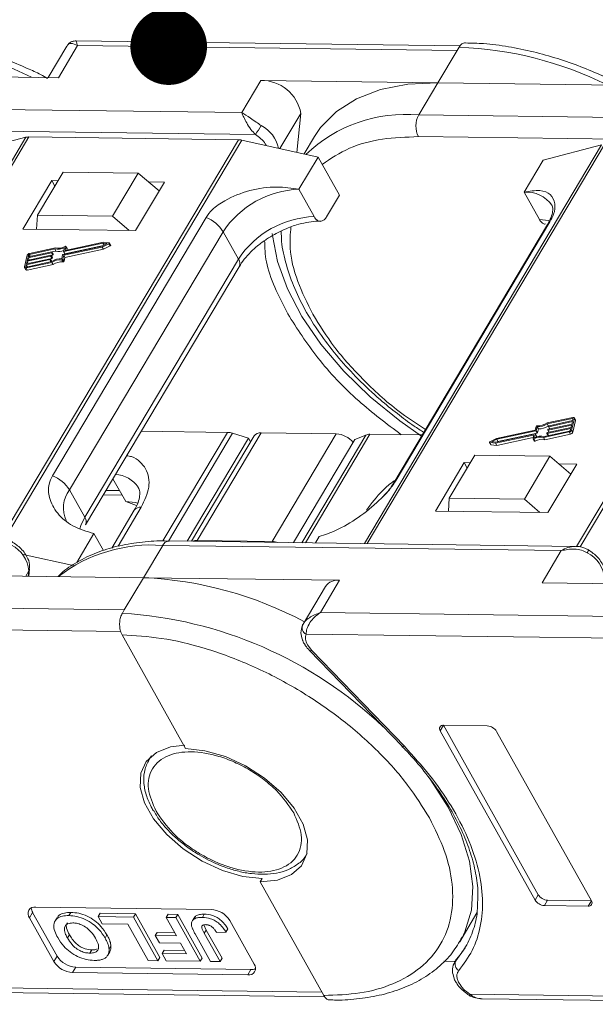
# Model space of a CAD drawing. Header units: millimetres. Extents: x 3144 to 4067, y -174 to 478.
# Tile 37 of 39: x 3863 to 3901, y 282 to 346. Entities that reach past the tile are written whole.
import ezdxf

# ---------------------------------------------------------------- set-up
doc = ezdxf.new("R2010")
doc.units = ezdxf.units.MM
doc.styles.get("Standard").update_dxf_attribs({"font": '仿宋_GB2312.ttf', "width": 0.8})
doc.dimstyles.new('ISO-25.1', dxfattribs={"dimtxt": 6, "dimasz": 5, "dimexe": 3.5, "dimexo": 0.625, "dimgap": 1.5, "dimtad": 1, "dimtoh": 1, "dimdsep": 46, "dimtxsty": 'Standard', "dimcen": 2.5, "dimadec": 0, "dimazin": 0, "dimtfac": 1, "dimtmove": 0, "dimatfit": 3, "dimfxl": 0, "dimarcsym": 0})

msp = doc.modelspace()

# ---------------------------------------------------------------- linework, layer by layer
at = {"color": 7, "linetype": 'Continuous', "lineweight": 15}
for p, q in [((3866.254, 344.113), (3865.037, 342.067)), ((3865.713, 342.058), (3866.966, 344.163)), ((3891.907, 344.126), (3866.852, 344.457)), ((3866.966, 344.163), (3891.722, 343.836)), ((3891.722, 343.836), (3890.469, 341.731)), ((3891.847, 344.047), (3891.722, 343.836)), ((3852.915, 342.226), (3865.713, 342.058)), ((3878.921, 341.884), (3877.668, 339.779)), ((3890.469, 341.731), (3878.921, 341.884)), ((3889.216, 339.626), (3890.469, 341.731)), ((3890.469, 341.731), (3903.267, 341.562)), ((3877.668, 339.779), (3851.662, 340.122)), ((3880.167, 337.434), (3881.532, 339.727)), ((3881.532, 339.727), (3881.271, 337.189)), ((3915.223, 339.283), (3889.216, 339.626)), ((3878.562, 338.353), (3851.643, 338.708)), ((3863.589, 338.172), (3848.117, 312.177)), ((3848.303, 312.174), (3863.79, 338.194)), ((3859.789, 337.186), (3863.589, 338.172)), ((3877.45, 338.014), (3861.96, 311.989)), ((3862.192, 311.965), (3877.679, 337.986)), ((3863.79, 338.194), (3877.45, 338.014)), ((3877.679, 337.986), (3882.648, 336.884)), ((3882.412, 338.213), (3881.74, 337.085)), ((3885.858, 311.679), (3901.344, 337.699)), ((3916.117, 337.857), (3889.198, 338.212)), ((3901.144, 337.676), (3885.672, 311.682)), ((3897.343, 336.69), (3901.144, 337.676)), ((3915.005, 337.518), (3899.515, 311.494)), ((3899.746, 311.47), (3915.233, 337.49)), ((3882.648, 336.884), (3881.395, 334.779)), ((3882.648, 336.884), (3884.044, 334.391)), ((3896.09, 334.586), (3897.343, 336.69)), ((3866.018, 335.902), (3864.348, 333.095)), ((3870.916, 335.837), (3866.018, 335.902)), ((3869.246, 333.031), (3870.916, 335.837)), ((3870.916, 335.837), (3872.28, 334.672)), ((3865.276, 335.346), (3863.397, 332.189)), ((3865.684, 335.34), (3865.276, 335.346)), ((3865.276, 335.346), (3865.475, 334.99)), ((3870.744, 332.092), (3872.623, 335.249)), ((3872.623, 335.249), (3871.589, 335.263)), ((3882.392, 332.998), (3881.395, 334.779)), ((3896.09, 334.586), (3897.088, 332.804)), ((3883.209, 332.987), (3884.044, 334.391)), ((3864.348, 333.095), (3864.292, 332.177)), ((3869.246, 333.031), (3864.348, 333.095)), ((3875.341, 332.945), (3865.319, 316.106)), ((3870.338, 332.097), (3869.246, 333.031)), ((3887.751, 315.81), (3897.773, 332.649)), ((3863.397, 332.189), (3870.744, 332.092)), ((3866.437, 315.178), (3876.459, 332.016)), ((3877.456, 330.235), (3876.459, 332.016)), ((3897.621, 332.487), (3887.599, 315.649)), ((3868.646, 331.333), (3866.159, 330.799)), ((3869.022, 331.292), (3868.646, 331.333)), ((3869.119, 331.139), (3869.04, 331.282)), ((3865.257, 330.635), (3863.72, 330.305)), ((3863.736, 330.368), (3865.273, 330.698)), ((3865.471, 330.891), (3863.816, 330.536)), ((3865.513, 330.96), (3863.831, 330.599)), ((3865.337, 330.493), (3865.257, 330.635)), ((3865.29, 330.687), (3865.282, 330.655)), ((3865.362, 330.513), (3865.282, 330.655)), ((3865.369, 330.552), (3865.289, 330.694)), ((3865.29, 330.693), (3865.551, 330.749)), ((3865.37, 330.545), (3865.29, 330.687)), ((3865.551, 330.749), (3865.471, 330.891)), ((3866.013, 330.527), (3868.568, 331.076)), ((3866.042, 330.728), (3866.1, 330.973)), ((3866.042, 330.722), (3866.122, 330.579)), ((3868.614, 331.266), (3866.059, 330.717)), ((3866.139, 330.575), (3866.059, 330.717)), ((3866.062, 330.477), (3868.57, 331.017)), ((3866.139, 330.575), (3868.642, 331.113)), ((3866.141, 330.335), (3868.65, 330.874)), ((3866.197, 331.039), (3866.142, 330.81)), ((3866.148, 330.799), (3866.142, 330.81)), ((3866.275, 330.911), (3866.195, 331.053)), ((3866.197, 331.039), (3866.276, 330.897)), ((3866.258, 330.82), (3866.276, 330.897)), ((3868.568, 331.076), (3868.89, 331.236)), ((3868.57, 331.017), (3869.008, 331.233)), ((3868.65, 330.874), (3868.57, 331.017)), ((3868.89, 331.236), (3868.614, 331.266)), ((3868.687, 331.135), (3868.614, 331.266)), ((3868.65, 330.874), (3869.088, 331.091)), ((3869.008, 331.233), (3869.088, 331.091)), ((3863.681, 330.477), (3863.499, 329.716)), ((3863.603, 329.649), (3865.285, 330.01)), ((3865.151, 330.192), (3863.614, 329.861)), ((3863.618, 329.712), (3865.274, 330.068)), ((3863.629, 329.925), (3865.166, 330.255)), ((3863.667, 330.083), (3863.629, 329.925)), ((3865.204, 330.413), (3863.667, 330.083)), ((3863.742, 329.949), (3863.667, 330.083)), ((3863.682, 330.146), (3865.219, 330.477)), ((3863.72, 330.305), (3863.682, 330.146)), ((3863.795, 330.171), (3863.72, 330.305)), ((3863.766, 330.495), (3863.736, 330.368)), ((3863.826, 330.387), (3863.766, 330.495)), ((3863.816, 330.536), (3863.891, 330.401)), ((3865.226, 330.057), (3865.151, 330.192)), ((3865.184, 330.244), (3865.176, 330.212)), ((3865.256, 330.069), (3865.176, 330.212)), ((3865.263, 330.108), (3865.183, 330.251)), ((3865.184, 330.249), (3865.284, 330.271)), ((3865.263, 330.101), (3865.184, 330.244)), ((3865.284, 330.271), (3865.204, 330.413)), ((3865.237, 330.465), (3865.229, 330.434)), ((3865.309, 330.291), (3865.229, 330.434)), ((3865.316, 330.33), (3865.236, 330.472)), ((3865.237, 330.471), (3865.337, 330.493)), ((3865.317, 330.323), (3865.237, 330.465)), ((3865.256, 330.069), (3865.263, 330.101)), ((3865.365, 329.867), (3865.285, 330.01)), ((3865.309, 330.291), (3865.317, 330.323)), ((3865.362, 330.513), (3865.37, 330.545)), ((3865.93, 330.262), (3865.988, 330.507)), ((3865.935, 330.191), (3866.015, 330.048)), ((3866.003, 330.232), (3866.062, 330.477)), ((3866.083, 330.09), (3866.003, 330.232)), ((3866.141, 330.335), (3866.062, 330.477)), ((3866.083, 330.09), (3866.141, 330.335)), ((3877.456, 330.235), (3867.434, 313.396)), ((3863.503, 329.675), (3863.583, 329.532)), ((3863.614, 329.861), (3863.584, 329.734)), ((3863.584, 329.734), (3863.596, 329.712)), ((3863.683, 329.506), (3863.603, 329.649)), ((3863.689, 329.727), (3863.614, 329.861)), ((3863.683, 329.506), (3865.365, 329.867)), ((3867.477, 312.896), (3877.499, 329.734)), ((3899.27, 319.907), (3897.588, 319.546)), ((3899.255, 319.844), (3897.599, 319.488)), ((3899.192, 319.079), (3899.374, 319.84)), ((3899.283, 319.794), (3899.255, 319.844)), ((3899.259, 319.695), (3899.289, 319.821)), ((3899.45, 319.739), (3899.37, 319.881)), ((3899.374, 319.84), (3899.454, 319.697)), ((3896.811, 319.078), (3894.303, 318.539)), ((3896.87, 319.323), (3896.811, 319.078)), ((3896.943, 319.294), (3896.885, 319.049)), ((3897.023, 319.151), (3896.943, 319.294)), ((3896.964, 318.907), (3897.023, 319.151)), ((3897.679, 319.346), (3897.599, 319.488)), ((3899.137, 319.188), (3897.6, 318.857)), ((3897.616, 318.921), (3899.153, 319.251)), ((3897.636, 319.09), (3897.644, 319.122)), ((3897.637, 319.083), (3897.716, 318.942)), ((3899.191, 319.409), (3897.654, 319.079)), ((3897.729, 318.945), (3897.654, 319.079)), ((3897.669, 319.142), (3899.206, 319.473)), ((3897.679, 319.346), (3897.7, 319.35)), ((3897.689, 319.312), (3897.697, 319.344)), ((3897.69, 319.305), (3897.769, 319.164)), ((3899.244, 319.631), (3897.707, 319.301)), ((3897.782, 319.167), (3897.707, 319.301)), ((3897.722, 319.364), (3899.259, 319.695)), ((3899.107, 319.061), (3899.137, 319.188)), ((3899.153, 319.251), (3899.191, 319.409)), ((3899.272, 318.937), (3899.192, 319.079)), ((3899.206, 319.473), (3899.244, 319.631)), ((3899.272, 318.937), (3899.454, 319.697)), ((3871.112, 319.002), (3876.742, 318.928)), ((3876.742, 318.928), (3872.529, 311.85)), ((3872.886, 311.837), (3877.074, 318.873)), ((3878.119, 318.556), (3874.118, 311.834)), ((3878.48, 318.698), (3874.392, 311.83)), ((3874.764, 311.883), (3878.94, 318.899)), ((3878.119, 318.556), (3877.074, 318.873)), ((3878.253, 318.317), (3878.119, 318.556)), ((3878.94, 318.899), (3883.839, 318.834)), ((3883.839, 318.834), (3879.663, 311.818)), ((3881.058, 311.742), (3885.059, 318.465)), ((3885.762, 318.758), (3881.582, 311.736)), ((3881.827, 311.732), (3886.037, 318.805)), ((3885.762, 318.758), (3885.059, 318.465)), ((3886.037, 318.805), (3889.451, 318.76)), ((3894.303, 318.539), (3893.865, 318.322)), ((3894.305, 318.48), (3893.983, 318.32)), ((3894.227, 318.222), (3896.714, 318.757)), ((3894.259, 318.289), (3896.814, 318.839)), ((3896.86, 319.029), (3894.305, 318.48)), ((3894.385, 318.337), (3894.305, 318.48)), ((3894.307, 318.08), (3896.695, 318.593)), ((3894.385, 318.337), (3896.939, 318.886)), ((3896.676, 318.516), (3896.731, 318.746)), ((3896.678, 318.503), (3896.758, 318.36)), ((3896.728, 318.732), (3896.714, 318.757)), ((3896.81, 318.358), (3896.73, 318.501)), ((3896.831, 318.827), (3896.773, 318.582)), ((3896.91, 318.692), (3896.831, 318.834)), ((3896.911, 318.685), (3896.831, 318.827)), ((3896.939, 318.886), (3896.86, 319.029)), ((3896.964, 318.907), (3896.885, 319.049)), ((3896.899, 318.633), (3896.911, 318.685)), ((3897.36, 318.595), (3899.042, 318.957)), ((3897.44, 318.453), (3897.36, 318.595)), ((3897.402, 318.664), (3899.057, 319.02)), ((3897.44, 318.453), (3899.122, 318.814)), ((3897.583, 318.869), (3897.591, 318.9)), ((3897.584, 318.862), (3897.663, 318.721)), ((3897.675, 318.723), (3897.6, 318.857)), ((3899.042, 318.957), (3899.122, 318.814)), ((3893.833, 318.274), (3893.913, 318.131)), ((3893.851, 318.264), (3894.227, 318.222)), ((3893.931, 318.122), (3893.851, 318.264)), ((3893.931, 318.122), (3894.307, 318.08)), ((3893.983, 318.32), (3894.259, 318.289)), ((3894.307, 318.08), (3894.227, 318.222)), ((3894.311, 318.301), (3894.385, 318.337)), ((3892.882, 317.445), (3891.212, 314.639)), ((3897.781, 317.381), (3892.882, 317.445)), ((3896.11, 314.574), (3897.781, 317.381)), ((3897.781, 317.381), (3899.144, 316.215)), ((3892.182, 316.96), (3890.303, 313.802)), ((3892.59, 316.954), (3892.182, 316.96)), ((3892.182, 316.96), (3892.381, 316.604)), ((3897.65, 313.706), (3899.529, 316.863)), ((3899.529, 316.863), (3898.369, 316.878)), ((3869.27, 315.908), (3870.103, 314.419)), ((3866.437, 315.178), (3867.434, 313.396)), ((3868.641, 314.852), (3869.87, 314.836)), ((3868.814, 315.143), (3869.705, 315.131)), ((3891.161, 313.791), (3891.212, 314.639)), ((3891.212, 314.639), (3896.11, 314.574)), ((3869.606, 311.511), (3871.119, 314.052)), ((3870.103, 314.419), (3870.811, 314.165)), ((3897.118, 313.713), (3896.11, 314.574)), ((3870.658, 313.851), (3869.193, 311.39)), ((3890.303, 313.802), (3897.65, 313.706)), ((3866.915, 310.451), (3868.032, 312.328)), ((3868.032, 312.328), (3868.652, 311.221)), ((3882.483, 311.724), (3882.727, 312.134)), ((3871.26, 309.457), (3872.513, 311.562)), ((3872.513, 311.562), (3898.519, 311.219)), ((3899.457, 311.5), (3872.925, 311.85)), ((3879.663, 311.818), (3874.764, 311.883)), ((3863.407, 310.971), (3866.779, 310.223)), ((3898.519, 311.219), (3897.267, 309.115)), ((3859.712, 309.61), (3871.26, 309.457)), ((3863.576, 309.559), (3863.784, 309.909)), ((3863.784, 309.909), (3863.748, 309.557)), ((3863.779, 309.556), (3863.828, 310.041)), ((3871.26, 309.457), (3870.007, 307.353)), ((3884.058, 309.289), (3871.26, 309.457)), ((3883.137, 308.887), (3881.675, 306.43)), ((3882.805, 307.184), (3884.058, 309.289)), ((3897.267, 309.115), (3908.815, 308.962)), ((3870.007, 307.353), (3845.251, 307.679)), ((3870.007, 307.353), (3869.882, 307.142)), ((3907.562, 306.857), (3882.805, 307.184)), ((3844.319, 306.277), (3869.777, 305.941)), ((3881.695, 306.462), (3881.598, 306.214)), ((3869.863, 305.728), (3874.012, 298.318)), ((3881.874, 305.782), (3907.331, 305.446)), ((3882.236, 304.71), (3881.961, 305.073)), ((3882.085, 304.714), (3888.13, 298.463)), ((3888.281, 298.46), (3882.236, 304.71)), ((3890.623, 299.478), (3890.832, 299.829)), ((3893.689, 299.791), (3890.832, 299.829)), ((3890.832, 299.829), (3897.015, 288.786)), ((3890.623, 299.478), (3896.806, 288.435)), ((3900.48, 288.386), (3894.297, 299.43)), ((3888.119, 298.459), (3888.259, 298.318)), ((3871.739, 297.797), (3871.623, 297.602)), ((3871.623, 297.602), (3871.663, 297.667)), ((3871.663, 297.667), (3871.789, 297.84)), ((3881.935, 291.465), (3881.886, 291.386)), ((3879.003, 289.836), (3878.878, 289.626)), ((3878.878, 289.626), (3883.026, 282.216)), ((3896.806, 288.435), (3897.015, 288.786)), ((3897.413, 288.073), (3897.622, 288.424)), ((3897.622, 288.424), (3900.48, 288.386)), ((3900.271, 288.035), (3900.48, 288.386)), ((3863.823, 287.278), (3864.031, 287.629)), ((3864.031, 287.629), (3865.627, 284.779)), ((3875.67, 287.829), (3864.24, 287.98)), ((3866.518, 287.633), (3866.393, 287.422)), ((3897.413, 288.073), (3900.271, 288.035)), ((3863.823, 287.278), (3865.418, 284.428)), ((3865.623, 287.283), (3865.498, 287.072)), ((3868.302, 287.361), (3868.427, 287.571)), ((3868.302, 287.361), (3868.568, 286.886)), ((3870.605, 287.33), (3868.302, 287.361)), ((3868.427, 287.571), (3870.73, 287.541)), ((3870.73, 287.541), (3870.605, 287.33)), ((3872.2, 284.48), (3870.605, 287.33)), ((3870.73, 287.541), (3872.326, 284.691)), ((3872.74, 287.302), (3872.865, 287.513)), ((3872.74, 287.302), (3873.415, 286.096)), ((3873.368, 287.294), (3872.74, 287.302)), ((3872.865, 287.513), (3873.493, 287.504)), ((3873.493, 287.504), (3873.368, 287.294)), ((3874.963, 284.444), (3873.368, 287.294)), ((3873.493, 287.504), (3875.089, 284.654)), ((3874.608, 287.339), (3874.483, 287.129)), ((3875.227, 287.518), (3875.102, 287.307)), ((3878.481, 284.256), (3876.885, 287.106)), ((3891.9, 285.723), (3893.016, 287.598)), ((3868.568, 286.886), (3870.243, 286.864)), ((3870.243, 286.864), (3871.572, 284.489)), ((3875.203, 286.82), (3875.354, 286.482)), ((3875.229, 286.271), (3875.354, 286.482)), ((3875.354, 286.482), (3876.387, 284.637)), ((3876.035, 286.316), (3876.643, 286.344)), ((3876.643, 286.344), (3876.768, 286.555)), ((3866.425, 286.174), (3866.3, 285.963)), ((3868.755, 285.957), (3868.881, 286.168)), ((3872.033, 286.115), (3872.159, 286.325)), ((3872.033, 286.115), (3872.299, 285.64)), ((3873.415, 286.096), (3872.033, 286.115)), ((3872.159, 286.325), (3873.295, 286.31)), ((3874.628, 286.232), (3875.633, 284.435)), ((3876.261, 284.427), (3875.229, 286.271)), ((3892.044, 285.98), (3891.9, 285.723)), ((3867.765, 284.974), (3867.89, 285.185)), ((3868.931, 284.844), (3869.056, 285.055)), ((3869.14, 285.445), (3869.015, 285.235)), ((3872.299, 285.64), (3873.681, 285.621)), ((3872.479, 284.948), (3872.604, 285.159)), ((3872.604, 285.159), (3873.95, 285.141)), ((3873.681, 285.621), (3874.07, 284.927)), ((3892.246, 285.327), (3891.63, 284.472)), ((3865.418, 284.428), (3865.627, 284.779)), ((3871.572, 284.489), (3872.2, 284.48)), ((3872.2, 284.48), (3872.326, 284.691)), ((3872.479, 284.948), (3872.745, 284.473)), ((3874.07, 284.927), (3872.479, 284.948)), ((3872.745, 284.473), (3874.963, 284.444)), ((3874.963, 284.444), (3875.089, 284.654)), ((3875.633, 284.435), (3876.261, 284.427)), ((3876.387, 284.637), (3876.261, 284.427)), ((3890.863, 284.446), (3891.597, 284.436)), ((3891.7, 284.61), (3891.562, 284.377)), ((3891.562, 284.377), (3891.63, 284.472)), ((3891.63, 284.472), (3891.758, 284.687)), ((3866.633, 283.705), (3866.842, 284.056)), ((3866.842, 284.056), (3878.272, 283.905)), ((3878.063, 283.554), (3878.272, 283.905)), ((3866.633, 283.705), (3878.063, 283.554)), ((3882.907, 282.43), (3855.003, 282.798)), ((3855.795, 282.494), (3883.091, 282.134)), ((3892.497, 282.232), (3892.497, 282.232)), ((3920.461, 281.935), (3892.557, 282.302)), ((3893.349, 281.999), (3920.646, 281.639))]:
    msp.add_line(p, q, dxfattribs=at)
at = {"color": 7, "linetype": 'Continuous', "lineweight": 15, "flags": 128}
for points in [[(3890.469, 341.731), (3888.507, 341.631), (3886.727, 341.279), (3885.165, 340.683), (3883.853, 339.854), (3882.818, 338.809), (3882.412, 338.213)], [(3897.756, 332.728), (3897.693, 332.742), (3897.088, 332.804)], [(3897.773, 332.649), (3897.685, 332.573), (3897.621, 332.487)], [(3869.022, 331.292), (3869.031, 331.289), (3869.038, 331.284), (3869.041, 331.277), (3869.041, 331.268), (3869.037, 331.258), (3869.03, 331.249), (3869.02, 331.24), (3869.008, 331.233)], [(3889.401, 318.676), (3887.98, 319.676), (3886.055, 321.245), (3884.327, 322.925), (3882.831, 324.682), (3881.596, 326.481), (3880.647, 328.287), (3880.002, 330.063), (3879.675, 331.774), (3879.664, 331.892)], [(3865.273, 330.698), (3865.277, 330.699), (3865.28, 330.699), (3865.284, 330.698), (3865.286, 330.697), (3865.288, 330.695), (3865.29, 330.693), (3865.29, 330.69), (3865.29, 330.687)], [(3866.059, 330.717), (3866.055, 330.717), (3866.051, 330.717), (3866.048, 330.717), (3866.045, 330.719), (3866.043, 330.72), (3866.042, 330.723), (3866.041, 330.725), (3866.042, 330.728)], [(3866.142, 330.81), (3866.141, 330.807), (3866.142, 330.804), (3866.143, 330.802), (3866.145, 330.8), (3866.148, 330.799), (3866.151, 330.798), (3866.155, 330.798), (3866.159, 330.799)], [(3866.143, 331.055), (3866.153, 331.06), (3866.164, 331.062), (3866.174, 331.063), (3866.183, 331.062), (3866.19, 331.059), (3866.195, 331.053), (3866.197, 331.047), (3866.197, 331.039)], [(3866.276, 330.897), (3866.277, 330.904), (3866.275, 330.911)], [(3869.088, 331.091), (3869.1, 331.098), (3869.109, 331.107), (3869.117, 331.116), (3869.121, 331.126), (3869.121, 331.134), (3869.119, 331.139)], [(3865.166, 330.255), (3865.17, 330.255), (3865.174, 330.255), (3865.177, 330.255), (3865.18, 330.253), (3865.182, 330.252), (3865.183, 330.249), (3865.184, 330.247), (3865.184, 330.244)], [(3865.219, 330.477), (3865.223, 330.477), (3865.227, 330.477), (3865.23, 330.477), (3865.233, 330.475), (3865.235, 330.473), (3865.237, 330.471), (3865.237, 330.468), (3865.237, 330.465)], [(3865.253, 330.063), (3865.255, 330.066), (3865.256, 330.069)], [(3863.603, 329.649), (3863.579, 329.645), (3863.556, 329.645), (3863.536, 329.649), (3863.52, 329.657), (3863.508, 329.668), (3863.5, 329.682), (3863.497, 329.698), (3863.499, 329.716)], [(3863.584, 329.734), (3863.583, 329.728), (3863.584, 329.723), (3863.586, 329.718), (3863.591, 329.715), (3863.596, 329.712), (3863.603, 329.711), (3863.61, 329.711), (3863.618, 329.712)], [(3899.289, 319.821), (3899.29, 319.827), (3899.289, 319.833), (3899.286, 319.837), (3899.282, 319.841), (3899.277, 319.844), (3899.27, 319.845), (3899.263, 319.845), (3899.255, 319.844)], [(3899.27, 319.907), (3899.294, 319.911), (3899.317, 319.91), (3899.337, 319.906), (3899.353, 319.899), (3899.365, 319.888), (3899.373, 319.874), (3899.376, 319.858), (3899.374, 319.84)], [(3897.654, 319.079), (3897.65, 319.079), (3897.646, 319.079), (3897.642, 319.079), (3897.64, 319.081), (3897.638, 319.082), (3897.636, 319.085), (3897.636, 319.087), (3897.636, 319.09)], [(3897.707, 319.301), (3897.703, 319.3), (3897.699, 319.3), (3897.696, 319.301), (3897.693, 319.302), (3897.691, 319.304), (3897.69, 319.306), (3897.689, 319.309), (3897.689, 319.312)], [(3896.73, 318.501), (3896.72, 318.496), (3896.709, 318.493), (3896.699, 318.493), (3896.69, 318.494), (3896.683, 318.497), (3896.678, 318.502), (3896.676, 318.509), (3896.676, 318.516)], [(3896.731, 318.746), (3896.732, 318.749), (3896.731, 318.751), (3896.73, 318.754), (3896.728, 318.756), (3896.725, 318.757), (3896.722, 318.758), (3896.718, 318.758), (3896.714, 318.757)], [(3896.814, 318.839), (3896.818, 318.839), (3896.822, 318.839), (3896.825, 318.838), (3896.828, 318.837), (3896.83, 318.835), (3896.831, 318.833), (3896.832, 318.83), (3896.831, 318.827)], [(3897.6, 318.857), (3897.596, 318.857), (3897.593, 318.857), (3897.589, 318.857), (3897.586, 318.859), (3897.584, 318.861), (3897.583, 318.863), (3897.583, 318.866), (3897.583, 318.869)], [(3893.851, 318.264), (3893.841, 318.267), (3893.835, 318.272), (3893.832, 318.279), (3893.832, 318.288), (3893.836, 318.297), (3893.843, 318.307), (3893.853, 318.315), (3893.865, 318.322)], [(3896.758, 318.36), (3896.758, 318.36), (3896.763, 318.355), (3896.77, 318.351), (3896.778, 318.35), (3896.789, 318.351), (3896.799, 318.354), (3896.81, 318.358)], [(3870.89, 314.312), (3870.708, 314.356), (3870.103, 314.419)], [(3867.434, 313.396), (3867.171, 312.848), (3867.106, 312.642)], [(3900.211, 311.079), (3900.248, 311.143), (3900.278, 311.196), (3900.298, 311.235), (3900.309, 311.259), (3900.309, 311.267), (3900.308, 311.267)], [(3863.828, 310.041), (3863.816, 309.981), (3863.784, 309.909)], [(3882.085, 304.714), (3882.095, 304.705), (3882.131, 304.693), (3882.178, 304.695), (3882.236, 304.71)], [(3879.003, 289.836), (3877.741, 289.978), (3876.41, 290.365), (3875.089, 290.973), (3873.854, 291.768), (3872.776, 292.703), (3871.92, 293.724), (3871.333, 294.772), (3871.051, 295.785), (3871.089, 296.706), (3871.446, 297.479), (3872.101, 298.061), (3873.016, 298.418), (3873.968, 298.528)], [(3874.012, 298.318), (3875.274, 298.176), (3876.605, 297.79), (3877.926, 297.182), (3879.161, 296.387), (3880.238, 295.452), (3881.095, 294.431), (3881.682, 293.383), (3881.964, 292.369), (3881.925, 291.449), (3881.568, 290.675), (3880.914, 290.093), (3879.999, 289.736), (3878.878, 289.626)], [(3888.13, 298.463), (3888.14, 298.455), (3888.176, 298.443), (3888.223, 298.444), (3888.281, 298.46)], [(3889.835, 296.5), (3890.011, 296.262), (3891.149, 294.485), (3891.997, 292.713), (3892.537, 290.98), (3892.758, 289.323), (3892.655, 287.774), (3892.231, 286.366), (3892.044, 285.98)]]:
    msp.add_lwpolyline(points, dxfattribs=at)
at = {"color": 7, "linetype": 'Continuous', "lineweight": 15}
for centre, radius, start, end in [((3853.353, 320.64), 23.921, 63.68222, 87.74889), ((3890.908, 320.144), 23.921, 63.68222, 87.74889), ((3878.941, 339.249), 2.635, 10.46334, 90.43159), ((3888.349, 330.297), 9.369, 84.68884, 133.81237), ((3890.571, 338.901), 1.537, 151.84726, 206.63631), ((3871.457, 343.391), 8.711, 324.66196, 329.24799), ((3877.909, 336.981), 2.212, 12.3939, 62.13915), ((3863.773, 337.432), 0.762, 88.71486, 103.94659), ((3877.428, 336.882), 1.132, 77.19266, 88.88778), ((3881.594, 328.635), 6.148, 91.85146, 146.63211), ((3896.261, 332.581), 2.012, 34.97651, 94.86365), ((3874.507, 330.802), 2.299, 31.86296, 68.72336), ((3882.591, 326.853), 6.148, 91.85146, 146.63211), ((3865.252, 330.668), 0.0332, 280.13345, 338.28269), ((3865.674, 331.787), 0.918, 257.21693, 297.64361), ((3865.715, 331.76), 0.825, 255.81963, 301.24295), ((3865.75, 331.59), 0.864, 256.65483, 290.57082), ((3863.866, 330.403), 0.199, 100.13345, 158.28269), ((3863.828, 330.47), 0.0664, 100.13345, 158.28269), ((3865.145, 330.224), 0.0332, 280.13345, 338.28269), ((3865.198, 330.446), 0.0332, 280.13345, 338.28269), ((3865.254, 330.104), 0.00928, 343.83362, 27.82236), ((3865.912, 329.117), 1.145, 89.11156, 123.86502), ((3865.278, 330.303), 0.0332, 280.13345, 338.28269), ((3865.856, 329.216), 0.978, 85.32254, 125.72777), ((3865.308, 330.325), 0.00928, 343.83362, 27.82236), ((3865.331, 330.525), 0.0332, 280.13345, 338.28269), ((3865.935, 329.074), 0.978, 85.32254, 125.72777), ((3865.361, 330.547), 0.00928, 343.83362, 27.82236), ((3865.941, 330.257), 0.0666, 265.08198, 338.22439), ((3866.019, 330.494), 0.0332, 100.13345, 158.28269), ((3866.021, 330.115), 0.0666, 265.08198, 338.22439), ((3866.133, 330.588), 0.0147, 219.38216, 291.31431), ((3877.071, 329.95), 0.48, 333.29814, 36.49761), ((3863.651, 329.588), 0.0882, 219.38216, 291.31431), ((3899.4, 319.713), 0.0557, 343.83362, 27.82236), ((3896.932, 319.299), 0.0666, 85.08198, 158.22439), ((3897.017, 320.339), 0.978, 265.32254, 305.72777), ((3896.961, 320.439), 1.145, 269.11156, 303.86502), ((3897.041, 320.297), 1.145, 269.11156, 303.86502), ((3897.675, 319.11), 0.0332, 100.13345, 158.28269), ((3897.728, 319.332), 0.0332, 100.13345, 158.28269), ((3899.007, 319.153), 0.199, 280.13345, 338.28269), ((3876.712, 317.719), 1.21, 72.60466, 88.58202), ((3878.885, 318.399), 0.503, 83.62421, 143.5489), ((3883.747, 317.288), 1.549, 39.39998, 86.5962), ((3886.014, 318.114), 0.692, 88.08646, 111.31749), ((3897.158, 317.796), 0.825, 75.81963, 121.24295), ((3897.199, 317.769), 0.918, 77.21693, 117.64361), ((3897.238, 317.653), 0.825, 75.81963, 121.24295), ((3896.854, 319.061), 0.0332, 280.13345, 338.28269), ((3896.902, 318.687), 0.00928, 343.83362, 27.82236), ((3896.934, 318.919), 0.0332, 280.13345, 338.28269), ((3897.621, 318.888), 0.0332, 100.13345, 158.28269), ((3899.045, 319.086), 0.0664, 280.13345, 338.28269), ((3899.087, 319.01), 0.199, 280.13345, 338.28269), ((3893.931, 318.143), 0.0209, 212.10887, 269.29606), ((3864.484, 313.964), 2.299, 31.86296, 68.72336), ((3869.351, 314.279), 1.903, 34.29758, 87.55752), ((3888.046, 315.382), 0.521, 124.53354, 150.01461), ((3868.01, 313.99), 1.971, 142.93475, 204.26513), ((3871.063, 313.552), 0.503, 83.62421, 143.5489), ((3867.018, 313.108), 0.506, 336.16518, 34.75455), ((3861.73, 309.733), 2.062, 4.91796, 63.30134), ((3871.781, 301.609), 9.98, 85.79631, 127.46323), ((3872.968, 311.349), 0.503, 94.93467, 154.85936), ((3874.734, 311.24), 0.644, 87.24327, 113.70942), ((3879.624, 310.551), 1.268, 71.90738, 88.22848), ((3899.285, 309.237), 2.062, 4.91796, 63.30134), ((3870.184, 284.902), 24.579, 61.88911, 87.49099), ((3883.93, 308.326), 0.971, 82.44401, 144.7291), ((3868.195, 280.009), 27.185, 46.54173, 86.44117), ((3882.049, 306.19), 0.444, 155.44234, 246.7351), ((3890.794, 299.614), 0.218, 80.0385, 218.45582), ((3893.644, 299.024), 0.768, 31.84726, 86.63631), ((3897.459, 288.84), 0.768, 211.84726, 266.63631), ((3897.667, 289.191), 0.768, 211.84726, 266.63631), ((3900.309, 288.25), 0.218, 260.0385, 38.45582), ((3864.165, 287.55), 0.437, 80.0385, 218.45582), ((3864.576, 287.961), 0.637, 183.53369, 211.34635), ((3875.58, 286.295), 1.537, 31.84726, 86.63631), ((3866.723, 285.239), 1.537, 211.84726, 266.63631), ((3866.932, 285.59), 1.537, 211.84726, 266.63631), ((3892.079, 284.269), 0.492, 155.65034, 240.17569), ((3878.139, 283.985), 0.437, 260.0385, 38.45582), ((3878.304, 284.542), 0.637, 267.14035, 294.94614), ((3892.372, 282.399), 0.209, 306.81124, 332.44808)]:
    msp.add_arc(centre, radius, start, end, dxfattribs=at)
for points, knots in [([(3865.005, 342.014), (3864.855, 342.097), (3864.422, 342.336), (3863.494, 342.755), (3862.221, 343.293), (3860.7, 343.821), (3859.12, 344.264), (3857.502, 344.592), (3856.014, 344.79), (3855.105, 344.807), (3854.712, 344.815)], [0, 0, 0, 0, 0.0445325, 0.1283306, 0.2667352, 0.4092126, 0.5608048, 0.7175824, 0.8780612, 1, 1, 1, 1]), ([(3866.966, 344.163), (3866.806, 344.225), (3866.559, 344.322), (3866.339, 344.243), (3866.259, 344.113), (3866.223, 344.054)], [0, 0, 0, 0, 0.498413, 0.772928, 1, 1, 1, 1]), ([(3866.85, 344.457), (3866.777, 344.452), (3866.653, 344.443), (3866.445, 344.344), (3866.35, 344.234), (3866.299, 344.174)], [0, 0, 0, 0, 0.389383, 0.666862, 1, 1, 1, 1]), ([(3866.851, 344.45), (3866.851, 344.452), (3866.85, 344.479), (3866.877, 344.386), (3866.936, 344.237), (3866.966, 344.163)], [0, 0, 0, 0, 0.044563, 0.521846, 1, 1, 1, 1]), ([(3892.266, 344.322), (3892.22, 344.323), (3892.109, 344.324), (3891.962, 344.215), (3891.88, 344.094), (3891.847, 344.047)], [0, 0, 0, 0, 0.29921, 0.721934, 1, 1, 1, 1]), ([(3902.56, 341.518), (3902.409, 341.602), (3901.977, 341.841), (3901.049, 342.26), (3899.776, 342.797), (3898.255, 343.326), (3896.675, 343.769), (3895.056, 344.097), (3893.569, 344.295), (3892.659, 344.312), (3892.266, 344.32)], [0, 0, 0, 0, 0.044532, 0.128331, 0.266735, 0.409213, 0.560805, 0.717582, 0.878061, 1, 1, 1, 1]), ([(3877.668, 339.779), (3877.852, 339.672), (3878.137, 339.507), (3878.587, 339.176), (3878.832, 339.012), (3878.943, 338.937)], [0, 0, 0, 0, 0.498413, 0.772928, 1, 1, 1, 1]), ([(3878.562, 338.353), (3878.46, 338.462), (3878.243, 338.693), (3877.989, 339.104), (3877.79, 339.49), (3877.709, 339.682), (3877.668, 339.779)], [0, 0, 0, 0, 0.2343503, 0.4981953, 0.748869, 1, 1, 1, 1]), ([(3879.26, 337.635), (3879.243, 337.672), (3879.174, 337.823), (3878.935, 338.083), (3878.685, 338.264), (3878.562, 338.353)], [0, 0, 0, 0, 0.142722, 0.582056, 1, 1, 1, 1]), ([(3889.198, 338.212), (3888.399, 338.184), (3886.754, 338.125), (3884.589, 337.528), (3883.48, 336.782), (3882.917, 336.404)], [0, 0, 0, 0, 0.3171537, 0.6533048, 1, 1, 1, 1]), ([(3881.395, 334.779), (3880.925, 334.85), (3879.899, 335.005), (3878.18, 334.761), (3876.734, 334.188), (3875.775, 333.534), (3875.468, 333.117), (3875.341, 332.945)], [0, 0, 0, 0, 0.219162, 0.4791659, 0.7354888, 0.890617, 1, 1, 1, 1]), ([(3897.773, 332.649), (3897.862, 332.822), (3898.093, 333.272), (3898.142, 333.927), (3897.863, 334.486), (3897.17, 334.775), (3896.454, 334.649), (3896.09, 334.586)], [0, 0, 0, 0, 0.109672, 0.284648, 0.519248, 0.75632, 1, 1, 1, 1]), ([(3897.904, 333.733), (3897.911, 333.724), (3897.946, 333.679), (3897.969, 333.573), (3897.955, 333.272), (3897.848, 332.893), (3897.678, 332.603), (3897.609, 332.483)], [0, 0, 0, 0, 0.067894, 0.345531, 0.591839, 0.832441, 1, 1, 1, 1]), ([(3879.8, 331.838), (3880.139, 332.01), (3880.613, 332.25), (3881.321, 332.488), (3881.893, 332.627), (3882.424, 332.702), (3882.695, 332.693), (3882.787, 332.689)], [0, 0, 0, 0, 0.329174, 0.461516, 0.675703, 0.889596, 1, 1, 1, 1]), ([(3883.209, 332.987), (3883.157, 332.916), (3883.055, 332.774), (3882.861, 332.687), (3882.665, 332.709), (3882.503, 332.825), (3882.424, 332.949), (3882.392, 332.998)], [0, 0, 0, 0, 0.214694, 0.429388, 0.644082, 0.858775, 1, 1, 1, 1]), ([(3897.088, 332.804), (3897.137, 332.734), (3897.236, 332.592), (3897.382, 332.504), (3897.464, 332.515), (3897.482, 332.518)], [0, 0, 0, 0, 0.4389656, 0.8779311, 1, 1, 1, 1]), ([(3880.247, 332.046), (3880.251, 331.825), (3880.263, 331.113), (3880.554, 329.857), (3881.094, 328.308), (3881.867, 326.76), (3882.835, 325.243), (3883.968, 323.785), (3885.255, 322.387), (3886.549, 321.178), (3887.788, 320.169), (3888.737, 319.446), (3889.337, 319.066), (3889.552, 318.93)], [0, 0, 0, 0, 0.050224, 0.1621866, 0.2737079, 0.3844021, 0.493824, 0.6013649, 0.7053809, 0.8118659, 0.8889404, 0.9601856, 1, 1, 1, 1]), ([(3880.879, 332.333), (3880.841, 331.879), (3880.748, 330.768), (3881.226, 328.822), (3881.955, 327.349), (3882.309, 326.634)], [0, 0, 0, 0, 0.262022, 0.641741, 1, 1, 1, 1]), ([(3877.515, 329.736), (3877.612, 329.895), (3877.809, 330.214), (3878.237, 330.679), (3878.727, 331.122), (3879.243, 331.509), (3879.628, 331.736), (3879.8, 331.838)], [0, 0, 0, 0, 0.2142216, 0.4301579, 0.6113, 0.8252845, 1, 1, 1, 1]), ([(3880.676, 326.656), (3880.08, 327.819), (3879.226, 329.487), (3879.178, 330.979), (3879.163, 331.431)], [0, 0, 0, 0, 0.697381, 1, 1, 1, 1]), ([(3888.077, 318.778), (3887.125, 319.495), (3885.082, 321.036), (3882.522, 323.749), (3881.286, 325.695), (3880.676, 326.656)], [0, 0, 0, 0, 0.3058402, 0.6572193, 1, 1, 1, 1]), ([(3882.309, 326.634), (3882.753, 325.916), (3883.669, 324.436), (3885.654, 322.246), (3887.677, 320.41), (3889.135, 319.459), (3889.662, 319.115)], [0, 0, 0, 0, 0.263846, 0.543497, 0.834774, 1, 1, 1, 1]), ([(3871.119, 314.052), (3871.327, 314.494), (3871.647, 315.175), (3871.624, 315.997), (3871.434, 316.569), (3871.039, 317.019), (3870.635, 317.338), (3870.273, 317.393), (3870.164, 317.41)], [0, 0, 0, 0, 0.2932818, 0.4511605, 0.6123897, 0.7736188, 0.9314975, 1, 1, 1, 1]), ([(3865.319, 316.106), (3865.235, 315.924), (3865.018, 315.45), (3865.091, 314.575), (3865.594, 313.617), (3866.6, 312.768), (3867.551, 312.476), (3868.032, 312.328)], [0, 0, 0, 0, 0.109672, 0.284648, 0.519248, 0.75632, 1, 1, 1, 1]), ([(3870.91, 315.34), (3870.938, 315.297), (3871.012, 315.185), (3871.038, 314.913), (3870.959, 314.489), (3870.83, 314.121), (3870.675, 313.896), (3870.643, 313.849)], [0, 0, 0, 0, 0.169767, 0.442992, 0.691877, 0.935537, 1, 1, 1, 1]), ([(3882.727, 312.134), (3883.091, 312.254), (3883.885, 312.514), (3885.277, 313.342), (3886.493, 314.324), (3887.334, 315.19), (3887.629, 315.629), (3887.751, 315.81)], [0, 0, 0, 0, 0.219162, 0.4791659, 0.7354888, 0.890617, 1, 1, 1, 1]), ([(3887.701, 315.82), (3887.675, 315.803), (3887.365, 315.607), (3886.628, 314.966), (3886.135, 314.295), (3885.814, 313.858)], [0, 0, 0, 0, 0.03162, 0.370494, 1, 1, 1, 1]), ([(3887.586, 315.645), (3887.563, 315.6), (3887.445, 315.379), (3887.194, 315.055), (3886.93, 314.795), (3886.86, 314.726)], [0, 0, 0, 0, 0.156523, 0.775539, 1, 1, 1, 1]), ([(3863.805, 310.046), (3863.817, 310.09), (3863.871, 310.301), (3863.753, 310.649), (3863.541, 311.039), (3863.21, 311.44), (3862.878, 311.67), (3862.67, 311.814)], [0, 0, 0, 0, 0.068968, 0.327334, 0.506759, 0.690615, 1, 1, 1, 1]), ([(3872.932, 311.836), (3872.798, 311.842), (3872.126, 311.872), (3870.984, 311.773), (3869.528, 311.529), (3868.173, 311.109), (3866.95, 310.507), (3866.114, 309.975), (3865.756, 309.595), (3865.696, 309.531)], [0, 0, 0, 0, 0.044645, 0.223861, 0.404957, 0.587908, 0.773111, 0.961531, 1, 1, 1, 1]), ([(3898.519, 311.219), (3898.662, 311.297), (3898.948, 311.452), (3899.259, 311.484), (3899.414, 311.5)], [0, 0, 0, 0, 0.500456, 1, 1, 1, 1]), ([(3900.31, 311.265), (3900.14, 311.347), (3899.868, 311.478), (3899.57, 311.494), (3899.458, 311.5)], [0, 0, 0, 0, 0.623477, 1, 1, 1, 1]), ([(3900.211, 311.079), (3900.092, 311.14), (3899.83, 311.274), (3899.236, 311.364), (3898.8, 311.276), (3898.519, 311.219)], [0, 0, 0, 0, 0.227063, 0.501587, 1, 1, 1, 1]), ([(3901.36, 309.55), (3901.371, 309.595), (3901.426, 309.806), (3901.307, 310.154), (3901.096, 310.544), (3900.765, 310.944), (3900.433, 311.175), (3900.225, 311.319)], [0, 0, 0, 0, 0.068968, 0.327334, 0.506759, 0.690615, 1, 1, 1, 1]), ([(3869.882, 307.142), (3869.839, 307.055), (3869.754, 306.882), (3869.698, 306.549), (3869.705, 306.209), (3869.767, 305.925), (3869.836, 305.784), (3869.863, 305.728)], [0, 0, 0, 0, 0.214694, 0.429388, 0.644082, 0.858775, 1, 1, 1, 1]), ([(3881.645, 306.374), (3881.69, 306.447), (3881.787, 306.607), (3882.151, 306.927), (3882.549, 307.083), (3882.805, 307.184)], [0, 0, 0, 0, 0.227063, 0.501587, 1, 1, 1, 1]), ([(3882.805, 307.184), (3882.673, 307.09), (3882.408, 306.902), (3882.102, 306.523), (3881.9, 306.118), (3881.882, 305.889), (3881.874, 305.782)], [0, 0, 0, 0, 0.251131, 0.501805, 0.765641, 1, 1, 1, 1]), ([(3881.633, 306.344), (3881.581, 306.187), (3881.48, 305.882), (3881.584, 305.565), (3881.635, 305.412)], [0, 0, 0, 0, 0.516064, 1, 1, 1, 1]), ([(3869.863, 305.728), (3870.706, 305.679), (3872.443, 305.578), (3875.319, 304.891), (3878.341, 303.775), (3881.351, 302.217), (3884.155, 300.314), (3886.577, 298.191), (3888.553, 295.99), (3889.47, 294.512), (3889.915, 293.794)], [0, 0, 0, 0, 0.116516, 0.2400113, 0.3686408, 0.5, 0.6313592, 0.7599887, 0.883484, 1, 1, 1, 1]), ([(3881.635, 305.412), (3881.639, 305.393), (3881.662, 305.274), (3881.739, 305.165), (3881.804, 305.074)], [0, 0, 0, 0, 0.163984, 1, 1, 1, 1]), ([(3881.804, 305.074), (3881.814, 305.054), (3881.883, 304.926), (3881.994, 304.812), (3882.087, 304.715)], [0, 0, 0, 0, 0.153528, 1, 1, 1, 1]), ([(3872.08, 294.242), (3871.864, 294.734), (3871.532, 295.491), (3871.581, 296.396), (3871.809, 297.015), (3872.244, 297.515), (3873.024, 297.975), (3874.323, 298.196), (3875.892, 297.937), (3877.202, 297.45), (3878.206, 296.931), (3879.137, 296.297), (3880.208, 295.377), (3880.724, 294.617), (3881.06, 294.123)], [0, 0, 0, 0, 0.119728, 0.18418, 0.25, 0.31582, 0.380272, 0.5, 0.619728, 0.68418, 0.75, 0.81582, 0.880272, 1, 1, 1, 1]), ([(3888.259, 298.318), (3888.327, 298.25), (3888.804, 297.774), (3889.584, 296.842), (3890.576, 295.53), (3891.419, 294.184), (3892.107, 292.831), (3892.626, 291.488), (3892.959, 290.173), (3893.113, 289.014), (3893.068, 288.335), (3893.049, 288.05)], [0, 0, 0, 0, 0.020187, 0.141378, 0.265187, 0.390713, 0.517451, 0.645243, 0.774285, 0.905255, 1, 1, 1, 1]), ([(3891.834, 283.841), (3892.148, 284.265), (3892.788, 285.129), (3893.3, 286.713), (3893.445, 288.498), (3893.165, 290.452), (3892.473, 292.499), (3891.392, 294.56), (3890.007, 296.57), (3888.849, 297.838), (3888.281, 298.46)], [0, 0, 0, 0, 0.11979, 0.243937, 0.371168, 0.5, 0.628832, 0.756063, 0.88021, 1, 1, 1, 1]), ([(3871.681, 297.67), (3871.559, 297.448), (3871.306, 296.987), (3871.252, 296.16), (3871.391, 295.326), (3871.645, 294.778), (3871.764, 294.522)], [0, 0, 0, 0, 0.247399, 0.513174, 0.771653, 1, 1, 1, 1]), ([(3871.764, 294.522), (3871.771, 294.505), (3871.811, 294.404), (3871.886, 294.305), (3871.948, 294.222)], [0, 0, 0, 0, 0.164732, 1, 1, 1, 1]), ([(3871.948, 294.222), (3872.083, 293.998), (3872.36, 293.539), (3872.91, 292.926), (3873.512, 292.358), (3874.157, 291.843), (3874.65, 291.532), (3874.899, 291.375)], [0, 0, 0, 0, 0.208868, 0.428909, 0.601569, 0.798491, 1, 1, 1, 1]), ([(3881.06, 294.123), (3881.276, 293.631), (3881.608, 292.874), (3881.559, 291.969), (3881.331, 291.35), (3880.897, 290.85), (3880.116, 290.391), (3878.817, 290.169), (3877.249, 290.428), (3875.938, 290.916), (3874.934, 291.434), (3874.003, 292.069), (3872.933, 292.989), (3872.416, 293.748), (3872.08, 294.242)], [0, 0, 0, 0, 0.119728, 0.18418, 0.25, 0.31582, 0.380272, 0.5, 0.619728, 0.68418, 0.75, 0.81582, 0.880272, 1, 1, 1, 1]), ([(3889.915, 293.794), (3890.273, 293.078), (3891.01, 291.602), (3891.487, 289.421), (3891.424, 287.33), (3890.724, 285.474), (3889.426, 283.973), (3887.619, 282.921), (3885.475, 282.3), (3883.826, 282.243), (3883.026, 282.216)], [0, 0, 0, 0, 0.116516, 0.240011, 0.368641, 0.5, 0.631359, 0.759989, 0.883484, 1, 1, 1, 1]), ([(3874.899, 291.375), (3875.308, 291.152), (3875.88, 290.84), (3876.752, 290.509), (3877.484, 290.292), (3878.326, 290.14), (3879.159, 290.095), (3879.958, 290.174), (3880.703, 290.387), (3881.34, 290.77), (3881.75, 291.112), (3881.86, 291.36), (3881.869, 291.379)], [0, 0, 0, 0, 0.15333, 0.21491, 0.3157, 0.417944, 0.525586, 0.636129, 0.749419, 0.866255, 0.989699, 1, 1, 1, 1]), ([(3865.648, 287.269), (3865.661, 287.308), (3865.711, 287.453), (3865.989, 287.583), (3866.298, 287.631), (3866.484, 287.632), (3866.518, 287.633)], [0, 0, 0, 0, 0.142638, 0.530129, 0.914533, 1, 1, 1, 1]), ([(3866.518, 287.633), (3866.688, 287.622), (3867.029, 287.6), (3867.587, 287.408), (3868.094, 287.102), (3868.559, 286.677), (3868.762, 286.355), (3868.881, 286.168)], [0, 0, 0, 0, 0.192376, 0.386627, 0.570921, 0.749918, 1, 1, 1, 1]), ([(3893.049, 288.05), (3893.047, 287.929), (3893.036, 287.38), (3892.795, 286.477), (3892.359, 285.402), (3891.869, 284.808), (3891.642, 284.532)], [0, 0, 0, 0, 0.086624, 0.393105, 0.718747, 1, 1, 1, 1]), ([(3865.665, 285.985), (3865.592, 286.128), (3865.446, 286.416), (3865.384, 286.841), (3865.525, 287.18), (3865.855, 287.378), (3866.173, 287.421), (3866.359, 287.422), (3866.393, 287.422)], [0, 0, 0, 0, 0.191632, 0.384748, 0.597539, 0.779434, 0.95988, 1, 1, 1, 1]), ([(3866.393, 287.422), (3866.563, 287.411), (3866.904, 287.389), (3867.461, 287.197), (3867.968, 286.891), (3868.434, 286.467), (3868.637, 286.145), (3868.755, 285.957)], [0, 0, 0, 0, 0.192376, 0.386627, 0.570921, 0.749918, 1, 1, 1, 1]), ([(3874.396, 286.773), (3874.392, 286.857), (3874.386, 287.027), (3874.535, 287.203), (3874.783, 287.299), (3874.992, 287.304), (3875.102, 287.307)], [0, 0, 0, 0, 0.249405, 0.499779, 0.737005, 1, 1, 1, 1]), ([(3874.622, 287.33), (3874.639, 287.356), (3874.697, 287.441), (3874.913, 287.506), (3875.119, 287.514), (3875.227, 287.518)], [0, 0, 0, 0, 0.168914, 0.56305, 1, 1, 1, 1]), ([(3875.102, 287.307), (3875.277, 287.293), (3875.549, 287.271), (3875.944, 287.092), (3876.248, 286.873), (3876.481, 286.611), (3876.594, 286.424), (3876.643, 286.344)], [0, 0, 0, 0, 0.294754, 0.457598, 0.620446, 0.836095, 1, 1, 1, 1]), ([(3875.227, 287.518), (3875.402, 287.504), (3875.674, 287.482), (3876.069, 287.303), (3876.374, 287.083), (3876.607, 286.821), (3876.719, 286.635), (3876.768, 286.555)], [0, 0, 0, 0, 0.294754, 0.457598, 0.620446, 0.836095, 1, 1, 1, 1]), ([(3866.66, 286.947), (3866.542, 286.938), (3866.316, 286.921), (3866.136, 286.749), (3866.084, 286.506), (3866.159, 286.234), (3866.259, 286.042), (3866.3, 285.963)], [0, 0, 0, 0, 0.223014, 0.426715, 0.599743, 0.8345, 1, 1, 1, 1]), ([(3866.425, 286.174), (3866.355, 286.317), (3866.24, 286.551), (3866.209, 286.821), (3866.276, 286.912), (3866.298, 286.942)], [0, 0, 0, 0, 0.510506, 0.835715, 1, 1, 1, 1]), ([(3868.138, 285.947), (3868.048, 286.091), (3867.9, 286.329), (3867.568, 286.634), (3867.232, 286.828), (3866.914, 286.932), (3866.735, 286.943), (3866.66, 286.947)], [0, 0, 0, 0, 0.300079, 0.491507, 0.683928, 0.866896, 1, 1, 1, 1]), ([(3874.628, 286.232), (3874.608, 286.267), (3874.569, 286.339), (3874.519, 286.437), (3874.476, 286.528), (3874.444, 286.61), (3874.413, 286.692), (3874.401, 286.746), (3874.396, 286.773)], [0, 0, 0, 0, 0.195253, 0.390637, 0.541833, 0.693381, 0.846202, 1, 1, 1, 1]), ([(3875.327, 286.833), (3875.273, 286.831), (3875.185, 286.828), (3875.096, 286.784), (3875.055, 286.717), (3875.08, 286.543), (3875.164, 286.39), (3875.229, 286.271)], [0, 0, 0, 0, 0.18477, 0.299721, 0.415218, 0.548197, 1, 1, 1, 1]), ([(3875.751, 286.671), (3875.727, 286.69), (3875.677, 286.727), (3875.596, 286.772), (3875.514, 286.804), (3875.442, 286.822), (3875.38, 286.831), (3875.345, 286.832), (3875.327, 286.833)], [0, 0, 0, 0, 0.189934, 0.385839, 0.560405, 0.742121, 0.870181, 1, 1, 1, 1]), ([(3876.035, 286.316), (3876.024, 286.334), (3876.002, 286.369), (3875.967, 286.423), (3875.93, 286.476), (3875.884, 286.536), (3875.829, 286.603), (3875.777, 286.648), (3875.751, 286.671)], [0, 0, 0, 0, 0.146273, 0.292648, 0.438947, 0.585584, 0.790322, 1, 1, 1, 1]), ([(3868.039, 284.499), (3867.869, 284.51), (3867.527, 284.532), (3866.969, 284.728), (3866.458, 285.037), (3865.989, 285.468), (3865.784, 285.795), (3865.665, 285.985)], [0, 0, 0, 0, 0.190951, 0.383806, 0.567202, 0.749158, 1, 1, 1, 1]), ([(3866.3, 285.963), (3866.389, 285.819), (3866.533, 285.585), (3866.852, 285.285), (3867.168, 285.099), (3867.488, 284.992), (3867.674, 284.98), (3867.765, 284.974)], [0, 0, 0, 0, 0.30115, 0.485556, 0.671153, 0.838464, 1, 1, 1, 1]), ([(3867.89, 285.185), (3867.749, 285.197), (3867.511, 285.219), (3867.153, 285.384), (3866.847, 285.603), (3866.602, 285.88), (3866.482, 286.08), (3866.425, 286.174)], [0, 0, 0, 0, 0.243708, 0.411455, 0.579081, 0.803429, 1, 1, 1, 1]), ([(3867.765, 284.974), (3867.875, 284.981), (3868.075, 284.992), (3868.264, 285.125), (3868.351, 285.321), (3868.311, 285.607), (3868.199, 285.826), (3868.138, 285.947)], [0, 0, 0, 0, 0.206921, 0.375523, 0.544118, 0.748218, 1, 1, 1, 1]), ([(3868.755, 285.957), (3868.775, 285.922), (3868.814, 285.85), (3868.866, 285.744), (3868.913, 285.637), (3868.958, 285.516), (3868.999, 285.38), (3869.01, 285.283), (3869.015, 285.235)], [0, 0, 0, 0, 0.144333, 0.288896, 0.43326, 0.578073, 0.787796, 1, 1, 1, 1]), ([(3868.881, 286.168), (3868.9, 286.132), (3868.94, 286.061), (3868.991, 285.954), (3869.039, 285.848), (3869.083, 285.727), (3869.124, 285.59), (3869.135, 285.494), (3869.14, 285.445)], [0, 0, 0, 0, 0.144333, 0.288896, 0.43326, 0.578073, 0.787796, 1, 1, 1, 1]), ([(3883.424, 281.932), (3883.558, 281.926), (3884.23, 281.896), (3885.371, 281.994), (3886.828, 282.238), (3888.179, 282.661), (3889.417, 283.251), (3890.512, 284.028), (3891.426, 284.941), (3891.846, 285.67), (3892.046, 286.017)], [0, 0, 0, 0, 0.0335802, 0.1682893, 0.304412, 0.4419288, 0.5811384, 0.7227666, 0.8682805, 1, 1, 1, 1]), ([(3868.239, 285.259), (3868.208, 285.241), (3868.117, 285.187), (3867.98, 285.185), (3867.89, 285.185)], [0, 0, 0, 0, 0.342803, 1, 1, 1, 1]), ([(3869.015, 285.235), (3869.015, 285.171), (3869.014, 285.042), (3868.963, 284.9), (3868.903, 284.793), (3868.84, 284.719), (3868.763, 284.652), (3868.697, 284.619), (3868.664, 284.602)], [0, 0, 0, 0, 0.234577, 0.474616, 0.602394, 0.731366, 0.864712, 1, 1, 1, 1]), ([(3869.14, 285.445), (3869.14, 285.382), (3869.138, 285.253), (3869.097, 285.127), (3869.061, 285.066), (3869.055, 285.056)], [0, 0, 0, 0, 0.448018, 0.906469, 1, 1, 1, 1]), ([(3868.664, 284.602), (3868.634, 284.589), (3868.573, 284.563), (3868.472, 284.538), (3868.37, 284.518), (3868.264, 284.506), (3868.154, 284.499), (3868.077, 284.499), (3868.039, 284.499)], [0, 0, 0, 0, 0.173824, 0.348753, 0.509989, 0.671947, 0.83568, 1, 1, 1, 1]), ([(3891.671, 284.492), (3891.617, 284.431), (3891.451, 284.246), (3891.378, 283.821), (3891.475, 283.503), (3891.522, 283.35)], [0, 0, 0, 0, 0.201698, 0.615167, 1, 1, 1, 1]), ([(3891.847, 283.019), (3891.808, 283.098), (3891.731, 283.256), (3891.699, 283.479), (3891.724, 283.683), (3891.797, 283.789), (3891.834, 283.841)], [0, 0, 0, 0, 0.2498972, 0.4999949, 0.7498974, 1, 1, 1, 1]), ([(3891.522, 283.35), (3891.526, 283.333), (3891.546, 283.231), (3891.613, 283.137), (3891.668, 283.058)], [0, 0, 0, 0, 0.1655911, 1, 1, 1, 1]), ([(3891.668, 283.058), (3891.686, 283.025), (3891.765, 282.877), (3892.046, 282.556), (3892.375, 282.325), (3892.581, 282.18)], [0, 0, 0, 0, 0.094328, 0.4319186, 1, 1, 1, 1]), ([(3883.026, 282.216), (3883.076, 282.145), (3883.175, 282.004), (3883.321, 281.915), (3883.405, 281.927), (3883.424, 281.93)], [0, 0, 0, 0, 0.436265, 0.872529, 1, 1, 1, 1]), ([(3892.497, 282.232), (3892.639, 282.161), (3892.908, 282.026), (3893.207, 282.008), (3893.348, 281.999)], [0, 0, 0, 0, 0.5298979, 1, 1, 1, 1]), ([(3892.557, 282.302), (3892.673, 282.215), (3892.909, 282.037), (3893.202, 282.017), (3893.35, 282.006)], [0, 0, 0, 0, 0.493606, 1, 1, 1, 1])]:
    msp.add_open_spline(points, degree=3, knots=knots, dxfattribs=at)
for points in [[(3881.961, 305.073), (3881.902, 305.205), (3881.783, 305.467), (3881.844, 305.677), (3881.874, 305.782)], [(3892.557, 282.302), (3892.408, 282.41), (3892.11, 282.625), (3891.935, 282.888), (3891.847, 283.019)]]:
    msp.add_open_spline(points, degree=3, dxfattribs=at)

# ---------------------------------------------------------------- leaders
at = {"color": 5, "lineweight": 9}
msp.add_leader([(3872.906, 344.084), (3888.785, 378.827), (3896.492, 378.827)], dimstyle='ISO-25.1', override={"dimgap": 1.5, "dimtad": 0, "dimldrblk": 'Dot'}, dxfattribs=at)

doc.saveas('drawing.dxf')
